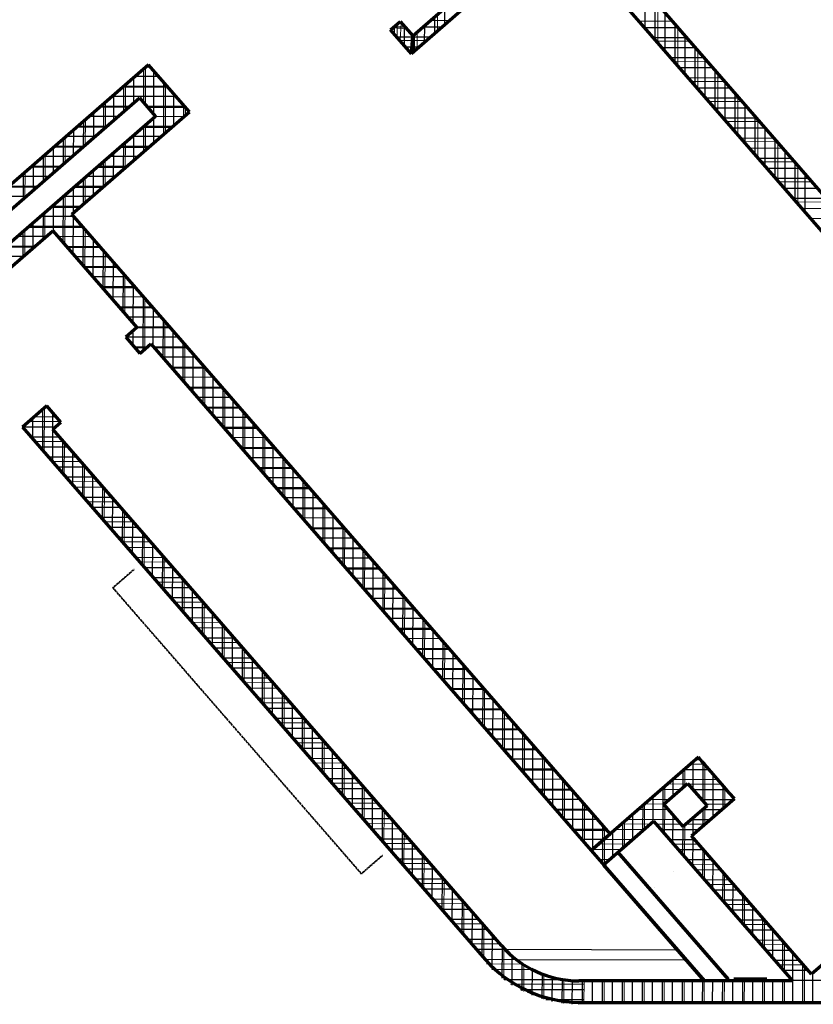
# Model space of a CAD drawing. Header units: millimetres. Extents: x 98667 to 994031, y -2704 to 533009.
# Tile 71 of 256: x 438812 to 445098, y 197066 to 204862. Entities that reach past the tile are written whole.
import ezdxf

# ---------------------------------------------------------------- set-up
doc = ezdxf.new("R2010")
doc.units = ezdxf.units.MM
doc.linetypes.add('HIDDENX2', pattern=[19.05, 12.7, -6.35])
for name, color, linetype, lineweight in [('A-DETL-PATT', 5, 'Continuous', 40), ('A-WALL-FULL', 6, 'Continuous', 70), ('A-WALL-PATT', 5, 'Continuous', 15)]:
    doc.layers.add(name, color=color, linetype=linetype, lineweight=lineweight)
doc.layers.add('A-WALL-PATT-50', color=5, linetype='Continuous')

msp = doc.modelspace()

# ---------------------------------------------------------------- linework, layer by layer
at = {"layer": 'A-DETL-PATT', "color": 251, "linetype": 'HIDDENX2', "ltscale": 0.25}
for p, q in [((439550.2, 200364.2), (439720, 200511.8)), ((439550.2, 200364.2), (441518.4, 198100.1)), ((441518.4, 198100.1), (441688.2, 198247.7))]:
    msp.add_line(p, q, dxfattribs=at)
at = {"layer": 'A-WALL-FULL', "color": 251, "linetype": 'ByBlock'}
for p, q in [((442433.7, 206633.7), (450509.9, 197330.2)), ((441925.1, 204734.2), (443004.3, 205672.4)), ((443070, 205596.9), (441914.5, 204592.5)), ((449237, 198502.6), (443070, 205596.9)), ((441750.5, 204781.1), (441826.7, 204847.4)), ((441826.7, 204847.4), (441925.1, 204734.2)), ((441914.5, 204592.4), (441750.5, 204781.1)), ((441914.5, 204592.5), (441925.1, 204734.2)), ((441925.1, 204734.2), (441914.5, 204592.4)), ((439832.8, 204505.3), (438347.8, 203214.8)), ((439888.3, 204441.4), (439832.8, 204505.3)), ((440101.7, 204195.5), (439888.3, 204441.4)), ((438310.4, 202983.5), (439760.5, 204243.8)), ((439760.5, 204243.8), (439888.3, 204096.7)), ((440157.4, 204131.8), (440101.7, 204195.5)), ((440157.4, 204131.8), (440101.7, 204195.5)), ((439225.1, 203321.7), (440157.4, 204131.8)), ((439225.1, 203321.7), (440157.4, 204131.8)), ((439888.3, 204096.7), (438574, 202954.6)), ((443489.7, 198415.9), (439225.1, 203321.7)), ((443489.7, 198415.9), (439225.1, 203321.7)), ((438672.7, 202841), (439074.4, 203190.3)), ((439074.4, 203190.3), (439740.3, 202424.2)), ((439740.3, 202424.2), (439653.5, 202348.8)), ((439653.5, 202348.8), (439765.1, 202220.5)), ((439653.5, 202348.8), (439765.1, 202220.5)), ((439765.1, 202220.5), (439851.9, 202295.9)), ((439765.1, 202220.5), (439851.9, 202295.9)), ((439851.9, 202295.9), (443338.8, 198284.7)), ((439027.1, 201804.3), (438834.7, 201637)), ((439138.7, 201676), (439027.1, 201804.3)), ((438834.7, 201637), (442500.2, 197420.2)), ((439074.5, 201620.2), (439138.7, 201676)), ((442628.5, 197531.8), (439074.5, 201620.2)), ((444187.9, 199022.7), (443338.8, 198284.7)), ((444218.8, 198987.1), (444187.9, 199022.7)), ((444236.6, 198966.7), (444218.8, 198987.1)), ((444389.1, 198791.8), (444236.6, 198966.7)), ((443913.8, 198652.1), (444102.5, 198816)), ((444102.5, 198816), (444256.5, 198638.9)), ((444432.4, 198741.4), (444389.1, 198791.8)), ((444473, 198694.7), (444432.4, 198741.4)), ((444067.8, 198474.9), (443913.8, 198652.1)), ((444133.4, 198399.5), (444473, 198694.7)), ((444256.5, 198638.9), (444067.8, 198474.9)), ((443437.2, 198171.5), (443833.5, 198515.9)), ((443833.5, 198515.9), (444932.6, 197251.4)), ((443338.8, 198284.7), (443489.7, 198415.9)), ((443576.8, 198292.8), (443725.4, 198422)), ((445084.7, 197305.1), (444133.4, 198399.5)), ((443338.8, 198284.7), (444237, 197251.4)), ((444422.9, 197266.2), (443550.4, 198269.9)), ((444422.7, 197266.4), (443550.4, 198269.9)), ((443550.4, 198269.9), (444422.7, 197266.4)), ((444122.7, 198232.5), (444122.7, 198232.5)), ((444234.7, 197251.4), (443437.2, 198171.5)), ((443990.2, 198117.4), (443990.2, 198117.4)), ((443841.6, 197988.2), (443841.6, 197988.2)), ((443841.6, 197988.2), (443841.6, 197988.2)), ((445424.3, 197600.3), (445084.7, 197305.1)), ((442500.2, 197420.5), (442500.2, 197420.5)), ((442500.2, 197420.2), (442500.2, 197420.4)), ((442500.2, 197420.4), (442500.2, 197420.4)), ((444237, 197251.4), (443241.4, 197251.4)), ((444932.6, 197251.4), (444234.7, 197251.4)), ((444729.9, 197266.4), (444469, 197266.4)), ((443243.6, 197081.4), (445982.3, 197081.4))]:
    msp.add_line(p, q, dxfattribs=at)
for centre, radius, start, end in [((443243.6, 198066.4), 815, 221, 269.84205), ((443243.6, 198066.4), 815, 221, 269.84205), ((443258.1, 198098), 1016.7, 221.79428, 269.18104), ((443258.1, 198098), 1016.7, 221.79428, 269.18104)]:
    msp.add_arc(centre, radius, start, end, dxfattribs=at)
at = {"layer": 'A-WALL-PATT', "color": 251, "linetype": 'Continuous'}
for p, q in [((443866.6, 204680.4), (443867.4, 204982.1)), ((442120.6, 204771.6), (442121, 204904.4)), ((441803, 204720.8), (441803.3, 204827)), ((441824.7, 204695.8), (441834.7, 204838.2)), ((442217.3, 204855.6), (442065.3, 204856)), ((443981.4, 204850.7), (443717.9, 204851.5)), ((444024.9, 204498.4), (444025.7, 204799.8)), ((441770.2, 204798.2), (441875.9, 204790.9)), ((441922.7, 204732.1), (441923.1, 204736.6)), ((441961.5, 204633.3), (441961.8, 204766.1)), ((441821.8, 204699.2), (441880.2, 204695.1)), ((441922.4, 204697.7), (441822.8, 204697.9)), ((442035.2, 204697.4), (441922.4, 204697.7)), ((444119.6, 204691.6), (443856.3, 204692.3)), ((444183.1, 204316.4), (444183.9, 204617.5)), ((444257.7, 204532.5), (443994.6, 204533.2)), ((439808.8, 204188.1), (439809.7, 204485.2)), ((439849.9, 204485.5), (439810.2, 204485.7)), ((444341.4, 204134.3), (444342.2, 204435.2)), ((439650, 204147.7), (439650.5, 204346.9)), ((439967, 203966.4), (439968, 204349.5)), ((444395.8, 204373.3), (444132.9, 204374.1)), ((439988.1, 204326.4), (439628.1, 204327.4)), ((444499.6, 203952.3), (444500.4, 204252.9)), ((439490.9, 204009.4), (439491.4, 204208.6)), ((444534, 204214.2), (444271.3, 204214.9)), ((439674, 204168.5), (439446, 204169.2)), ((440126.4, 204167.3), (439826.2, 204168.1)), ((440126.1, 204104.6), (440126.3, 204167.4)), ((439331.7, 203871.1), (439332.3, 204070.4)), ((439807.9, 203828.1), (439808.4, 204027.3)), ((444672.1, 204055.1), (444409.6, 204055.8)), ((444657.9, 203770.2), (444658.7, 204070.6)), ((439491.9, 204010.3), (439263.9, 204010.9)), ((440015.9, 204008.8), (439787.9, 204009.5)), ((439172.6, 203732.8), (439173.1, 203932.1)), ((439648.7, 203689.8), (439649.3, 203889)), ((444810.3, 203896), (444547.9, 203896.7)), ((444816.1, 203588.2), (444816.9, 203888.3)), ((439013.5, 203594.5), (439014, 203793.8)), ((439309.8, 203852), (439081.8, 203852.7)), ((439833.8, 203850.6), (439605.8, 203851.2)), ((439489.6, 203551.5), (439490.1, 203750.7)), ((444948.4, 203736.8), (444686.3, 203737.5)), ((438854.3, 203456.2), (438854.9, 203655.5)), ((439127.7, 203693.8), (438899.7, 203694.4)), ((439651.6, 203692.3), (439423.7, 203693)), ((444974.4, 203406.1), (444975.2, 203706)), ((439330.5, 203413.3), (439331, 203612.5)), ((445086.5, 203577.7), (444824.6, 203578.4)), ((438945.6, 203535.5), (438717.6, 203536.2)), ((439170.8, 203079.4), (439171.9, 203474.2)), ((439469.5, 203534.1), (439241.5, 203534.7)), ((445224.7, 203418.6), (444962.9, 203419.3)), ((439012.2, 203136.2), (439012.7, 203335.9)), ((439287.4, 203375.8), (439059.4, 203376.5)), ((438853.1, 202997.8), (438853.6, 203197.6)), ((439316.2, 203217), (438877.3, 203218.2)), ((439329, 202897.4), (439329.9, 203201.3)), ((438923.8, 203059.3), (438695.2, 203060)), ((439454.5, 203057.9), (439188.9, 203058.6)), ((439487.3, 202715.3), (439488.1, 203019.2)), ((439592.8, 202898.8), (439327.2, 202899.5)), ((439645.5, 202533.3), (439646.4, 202837.2)), ((439731.2, 202739.6), (439465.5, 202740.4)), ((439803.5, 202253.9), (439804.6, 202655.1)), ((439869.5, 202580.5), (439603.9, 202581.2)), ((439962, 202169.2), (439962.9, 202473.1)), ((440007.8, 202421.4), (439737.9, 202422.1)), ((439814.1, 202263.1), (439727.8, 202263.4)), ((440146.2, 202262.2), (439880.5, 202263)), ((440120.3, 201987.1), (440121.1, 202291)), ((440284.5, 202103.1), (440018.9, 202103.8)), ((440278.5, 201805.1), (440279.4, 202109)), ((440422.8, 201944), (440157.2, 201944.7)), ((440436.8, 201623.1), (440437.6, 201926.9)), ((439007.5, 201438.2), (439008.5, 201788)), ((439007.5, 201438.2), (439008.5, 201788)), ((440561.2, 201784.8), (440295.5, 201785.6)), ((439133.8, 201681.5), (438886.7, 201682.2)), ((439133.8, 201681.5), (438886.7, 201682.2)), ((440595, 201441), (440595.9, 201744.9)), ((438849.2, 201620.2), (438849.3, 201649.7)), ((438849.2, 201620.2), (438849.3, 201649.7)), ((440699.5, 201625.7), (440433.8, 201626.4)), ((440753.3, 201259), (440754.1, 201562.9)), ((439159.2, 201522.7), (438933.4, 201523.3)), ((439159.2, 201522.7), (438933.4, 201523.3)), ((439165.7, 201256.1), (439166.5, 201514.4)), ((439165.7, 201256.1), (439166.5, 201514.4)), ((440837.8, 201466.6), (440572.2, 201467.3)), ((440911.5, 201076.9), (440912.4, 201380.8)), ((439297.6, 201363.6), (439071.8, 201364.2)), ((439297.6, 201363.6), (439071.8, 201364.2)), ((439324, 201074.1), (439324.7, 201332.4)), ((439324, 201074.1), (439324.7, 201332.4)), ((440976.2, 201307.4), (440710.5, 201308.2)), ((439435.9, 201204.5), (439210.1, 201205.1)), ((439435.9, 201204.5), (439210.1, 201205.1)), ((439482.2, 200892), (439483, 201150.3)), ((439482.2, 200892), (439483, 201150.3)), ((441114.5, 201148.3), (440848.8, 201149)), ((441069.8, 200894.9), (441070.6, 201198.8)), ((439574.2, 201045.3), (439348.4, 201045.9)), ((439574.2, 201045.3), (439348.4, 201045.9)), ((441252.8, 200989.2), (440987.2, 200989.9)), ((441228, 200712.8), (441228.9, 201016.7)), ((439640.5, 200710), (439641.2, 200968.3)), ((439640.5, 200710), (439641.2, 200968.3)), ((439712.6, 200886.2), (439486.8, 200886.8)), ((439712.6, 200886.2), (439486.8, 200886.8)), ((441391.1, 200830), (441125.5, 200830.8)), ((441386.3, 200530.8), (441387.1, 200834.7)), ((439798.7, 200527.9), (439799.5, 200786.2)), ((439798.7, 200527.9), (439799.5, 200786.2)), ((439850.9, 200727.1), (439625.1, 200727.7)), ((439850.9, 200727.1), (439625.1, 200727.7)), ((441529.5, 200670.9), (441263.8, 200671.6)), ((439957, 200345.9), (439957.7, 200604.2)), ((439957, 200345.9), (439957.7, 200604.2)), ((441544.5, 200348.7), (441545.4, 200652.6)), ((439989.2, 200567.9), (439763.4, 200568.6)), ((439989.2, 200567.9), (439763.4, 200568.6)), ((441667.8, 200511.8), (441402.2, 200512.5)), ((441702.8, 200166.7), (441703.6, 200470.6)), ((440127.6, 200408.8), (439901.8, 200409.4)), ((440127.6, 200408.8), (439901.8, 200409.4)), ((440115.2, 200163.8), (440115.9, 200422.1)), ((440115.2, 200163.8), (440115.9, 200422.1)), ((441806.1, 200352.6), (441540.5, 200353.4)), ((441861, 199984.7), (441861.9, 200288.5)), ((440265.9, 200249.7), (440040.1, 200250.3)), ((440265.9, 200249.7), (440040.1, 200250.3)), ((440273.5, 199981.8), (440274.2, 200240.1)), ((440273.5, 199981.8), (440274.2, 200240.1)), ((441944.5, 200193.5), (441678.8, 200194.2)), ((440404.2, 200090.5), (440178.4, 200091.2)), ((440404.2, 200090.5), (440178.4, 200091.2)), ((440431.7, 199799.8), (440432.4, 200058.1)), ((440431.7, 199799.8), (440432.4, 200058.1)), ((442019.3, 199802.6), (442020.1, 200106.5)), ((442082.8, 200034.4), (441817.2, 200035.1)), ((440542.5, 199931.4), (440316.8, 199932)), ((440542.5, 199931.4), (440316.8, 199932)), ((442177.5, 199620.6), (442178.4, 199924.5)), ((440590, 199617.7), (440590.7, 199876)), ((440590, 199617.7), (440590.7, 199876)), ((442221.1, 199875.2), (441955.5, 199876)), ((440680.9, 199772.3), (440455.1, 199772.9)), ((440680.9, 199772.3), (440455.1, 199772.9)), ((442335.8, 199438.5), (442336.6, 199742.4)), ((440748.2, 199435.7), (440748.9, 199694)), ((440748.2, 199435.7), (440748.9, 199694)), ((442359.5, 199716.1), (442093.8, 199716.8)), ((440819.2, 199613.1), (440593.4, 199613.8)), ((440819.2, 199613.1), (440593.4, 199613.8)), ((440906.5, 199253.6), (440907.2, 199511.9)), ((440906.5, 199253.6), (440907.2, 199511.9)), ((442497.8, 199557), (442232.2, 199557.7)), ((442494, 199256.5), (442494.8, 199560.4)), ((440957.5, 199454), (440731.7, 199454.6)), ((440957.5, 199454), (440731.7, 199454.6)), ((442636.1, 199397.8), (442370.5, 199398.6)), ((442652.3, 199074.4), (442653.1, 199378.3)), ((441095.9, 199294.9), (440870.1, 199295.5)), ((441095.9, 199294.9), (440870.1, 199295.5)), ((441064.7, 199071.6), (441065.4, 199329.9)), ((441064.7, 199071.6), (441065.4, 199329.9)), ((442774.5, 199238.7), (442508.8, 199239.5)), ((442810.5, 198892.4), (442811.3, 199196.3)), ((441234.2, 199135.7), (441008.4, 199136.4)), ((441234.2, 199135.7), (441008.4, 199136.4)), ((441223, 198889.5), (441223.7, 199147.8)), ((441223, 198889.5), (441223.7, 199147.8)), ((442912.8, 199079.6), (442647.1, 199080.3)), ((441372.5, 198976.6), (441146.7, 198977.2)), ((441372.5, 198976.6), (441146.7, 198977.2)), ((441381.2, 198707.5), (441381.9, 198965.8)), ((441381.2, 198707.5), (441381.9, 198965.8)), ((442968.8, 198710.3), (442969.6, 199014.2)), ((444234.8, 198968.7), (444126.1, 198969)), ((444238.6, 198659.5), (444239.4, 198963.4)), ((443051.1, 198920.5), (442785.5, 198921.2)), ((444080.2, 198796.7), (444080.6, 198929.5)), ((441510.9, 198817.5), (441285.1, 198818.1)), ((441510.9, 198817.5), (441285.1, 198818.1)), ((443127, 198528.3), (443127.8, 198832.2)), ((444096, 198810.4), (443944, 198810.8)), ((444373.6, 198809.6), (444107.5, 198810.3)), ((441539.5, 198525.4), (441540.2, 198783.7)), ((441539.5, 198525.4), (441540.2, 198783.7)), ((443189.4, 198761.3), (442923.8, 198762.1)), ((443921.1, 198658.4), (443921.5, 198791.2)), ((444397.3, 198628.8), (444397.7, 198781.8)), ((441649.2, 198658.3), (441423.4, 198659)), ((441649.2, 198658.3), (441423.4, 198659)), ((443285.3, 198346.3), (443286.1, 198650.1)), ((443761.8, 198453.6), (443762.3, 198652.8)), ((443913.8, 198652.1), (443762, 198652.5)), ((443920.4, 198415.8), (443921.1, 198643.8)), ((444422.5, 198650.7), (444245.8, 198651.2)), ((441697.7, 198343.4), (441698.4, 198601.7)), ((441697.7, 198343.4), (441698.4, 198601.7)), ((443327.8, 198602.2), (443062.1, 198602.9)), ((444238.1, 198490.5), (444238.5, 198623.3)), ((441787.5, 198499.2), (441561.7, 198499.8)), ((441787.5, 198499.2), (441561.7, 198499.8)), ((443807.9, 198493.6), (443579.9, 198494.3)), ((443602.7, 198315.3), (443603.2, 198514.5)), ((444052.1, 198493), (443852.9, 198493.5)), ((444078.7, 198233.8), (444079.4, 198485)), ((444240.4, 198492.5), (444088.5, 198492.9)), ((441856, 198161.4), (441856.7, 198419.7)), ((441856, 198161.4), (441856.7, 198419.7)), ((443466.1, 198443.1), (443200.5, 198443.8)), ((443444.1, 198376.2), (443444.3, 198468.1)), ((441925.9, 198340.1), (441700.1, 198340.7)), ((441925.9, 198340.1), (441700.1, 198340.7)), ((443625.8, 198335.4), (443397.9, 198336)), ((443443.5, 198176.9), (443444.1, 198376.2)), ((444190.5, 198333.8), (443991.2, 198334.4)), ((444236.9, 198051.8), (444237.6, 198279.7)), ((442064.2, 198181), (441838.4, 198181.6)), ((442064.2, 198181), (441838.4, 198181.6)), ((442014.2, 197979.3), (442014.9, 198237.6)), ((442014.2, 197979.3), (442014.9, 198237.6)), ((443443.8, 198177.1), (443432.2, 198177.2)), ((444328.8, 198174.7), (444129.6, 198175.3)), ((443443.5, 198164.2), (443443.5, 198164.2)), ((444395.2, 197869.7), (444395.8, 198097.7)), ((442202.5, 198021.8), (441976.7, 198022.4)), ((442202.5, 198021.8), (441976.7, 198022.4)), ((442172.5, 197797.3), (442173.2, 198055.6)), ((442172.5, 197797.3), (442173.2, 198055.6)), ((443570.6, 198018), (443570.2, 198018.1)), ((444467.2, 198015.6), (444267.9, 198016.1)), ((443601.7, 197981.7), (443601.7, 197982.2)), ((442340.9, 197862.7), (442115.1, 197863.3)), ((442340.9, 197862.7), (442115.1, 197863.3)), ((442330.7, 197615.2), (442331.4, 197873.5)), ((442330.7, 197615.2), (442331.4, 197873.5)), ((444553.4, 197687.7), (444554.1, 197915.6)), ((443708.9, 197858.9), (443708.1, 197858.9)), ((443760, 197799.1), (443760, 197800.1)), ((444605.5, 197856.4), (444406.2, 197857)), ((444711.7, 197505.6), (444712.3, 197733.6)), ((442479.2, 197703.6), (442253.4, 197704.2)), ((442479.2, 197703.6), (442253.4, 197704.2)), ((442489, 197433.2), (442489.7, 197691.5)), ((442489, 197433.2), (442489.7, 197691.5)), ((443847.2, 197699.8), (443846.1, 197699.8)), ((444743.8, 197697.3), (444544.6, 197697.9)), ((443918.2, 197616.6), (443918.2, 197618.1)), ((444869.9, 197323.6), (444870.6, 197551.5)), ((442617.5, 197544.4), (442391.7, 197545)), ((442617.5, 197544.4), (442391.7, 197545)), ((442647.3, 197263.7), (442647.9, 197510.3)), ((443985.6, 197540.7), (443984, 197540.7)), ((444882.1, 197538.2), (444682.9, 197538.7)), ((444076.5, 197434), (444076.5, 197436.1)), ((442796.4, 197385.2), (442510.8, 197386)), ((442805.7, 197167.4), (442806.3, 197378.8)), ((444123.9, 197381.5), (444122, 197381.5)), ((445020.5, 197379), (444821.2, 197379.6)), ((445028, 197081.4), (445028.8, 197369.5)), ((442964.3, 197106.2), (442964.9, 197300.5)), ((443123, 197073.7), (443123.5, 197260)), ((443281.8, 197081.4), (443282.2, 197251.4)), ((443440.5, 197081.4), (443441, 197251.4)), ((443599.3, 197081.4), (443599.7, 197251.4)), ((443758, 197081.4), (443758.5, 197251.4)), ((443916.8, 197081.4), (443917.2, 197251.4)), ((444075.5, 197081.4), (444076, 197251.4)), ((444234.3, 197081.4), (444234.7, 197251.4)), ((444234.7, 197251.4), (444234.7, 197254)), ((444393, 197081.4), (444393.5, 197251.4)), ((444551.8, 197081.4), (444552.2, 197251.4)), ((444710.5, 197081.4), (444711, 197251.4)), ((444869.3, 197081.4), (444869.7, 197251.4)), ((443280.1, 197225.1), (442700.6, 197226.7)), ((443242.3, 197066.5), (443238.1, 197066.5))]:
    msp.add_line(p, q, dxfattribs=at)
at = {"layer": 'A-WALL-PATT-50', "color": 251, "linetype": 'Continuous'}
for p, q in [((443766.5, 204795.6), (443767.3, 205097.4)), ((442179, 204822.4), (442179.4, 204955.2)), ((443845.6, 204704.6), (443846.4, 205006.3)), ((442099.5, 204753.2), (442099.8, 204886.1)), ((443924.7, 204613.6), (443925.6, 204915.1)), ((441864.4, 204804.1), (441777.2, 204804.3)), ((441782, 204745), (441782.1, 204808.6)), ((441861.1, 204653.9), (441861.5, 204807.4)), ((442157.1, 204803.3), (442005.1, 204803.7)), ((442019.9, 204684.1), (442020.3, 204816.9)), ((444027.1, 204798.1), (443763.7, 204798.9)), ((444003.8, 204522.6), (444004.7, 204824)), ((441924.4, 204724.6), (441799.4, 204724.9)), ((442066.1, 204724.2), (441924.4, 204724.6)), ((441940.3, 204614.9), (441940.7, 204747.7)), ((444083, 204431.5), (444083.8, 204732.8)), ((441918.5, 204645.2), (441868.6, 204645.3)), ((441975, 204645), (441918.5, 204645.2)), ((444096.2, 204718.6), (443832.8, 204719.3)), ((444165.2, 204639), (443902, 204639.7)), ((444162.1, 204340.5), (444162.9, 204641.7)), ((439844.2, 204492.2), (439817.7, 204492.2)), ((444234.3, 204559.4), (443971.2, 204560.2)), ((444241.2, 204249.5), (444242.1, 204550.5)), ((439913.3, 204412.6), (439726.7, 204413.1)), ((439796.1, 204202.8), (439796.8, 204474.1)), ((439875.2, 204111.8), (439876.1, 204455.4)), ((444303.4, 204479.9), (444040.3, 204480.6)), ((444320.3, 204158.5), (444321.2, 204459.4)), ((439982.3, 204333), (439635.6, 204334)), ((439637.1, 204136.5), (439637.7, 204335.8)), ((439716.7, 204205.7), (439717.3, 204404.9)), ((439954.1, 203955.2), (439955.3, 204364.2)), ((444372.4, 204400.3), (444109.5, 204401)), ((444399.5, 204067.5), (444400.3, 204368.2)), ((440051.4, 204253.5), (439544.6, 204254.9)), ((439557.6, 204067.4), (439558.1, 204266.6)), ((440033.7, 204024.3), (440034.4, 204273.1)), ((444441.5, 204320.7), (444178.7, 204321.5)), ((444478.6, 203976.4), (444479.4, 204277.1)), ((439681.5, 204175.1), (439453.5, 204175.7)), ((439478, 203998.2), (439478.6, 204197.5)), ((440113.3, 204093.5), (440113.5, 204182)), ((444510.6, 204241.2), (444247.8, 204241.9)), ((444557.7, 203885.4), (444558.5, 204185.9)), ((439398.4, 203929.1), (439399, 204128.3)), ((440120.6, 204173.9), (439820.5, 204174.7)), ((444579.7, 204161.6), (444317, 204162.3)), ((439318.9, 203860), (439319.4, 204059.2)), ((439590.5, 204096), (439362.5, 204096.6)), ((439874.6, 203886.1), (439875.1, 204085.3)), ((440114.5, 204094.5), (439886.5, 204095.2)), ((444648.7, 204082), (444386.2, 204082.8)), ((444636.8, 203794.4), (444637.7, 204094.8)), ((439239.3, 203790.8), (439239.9, 203990)), ((439499.4, 204016.9), (439271.4, 204017.5)), ((439715.4, 203747.8), (439716, 203947)), ((439795, 203816.9), (439795.6, 204016.1)), ((440023.4, 204015.4), (439795.5, 204016.1)), ((444717.8, 204002.5), (444455.3, 204003.2)), ((444716, 203703.4), (444716.8, 204003.6)), ((439159.7, 203721.7), (439160.3, 203920.9)), ((439408.4, 203937.7), (439180.4, 203938.4)), ((439635.9, 203678.7), (439636.4, 203877.9)), ((439932.4, 203936.3), (439704.4, 203936.9)), ((444786.9, 203922.9), (444524.5, 203923.6)), ((444795.1, 203612.3), (444795.9, 203912.5)), ((439080.2, 203652.5), (439080.7, 203851.8)), ((439317.3, 203858.6), (439089.4, 203859.2)), ((439556.3, 203609.5), (439556.9, 203808.7)), ((439841.3, 203857.2), (439613.4, 203857.8)), ((444855.9, 203843.4), (444593.6, 203844.1)), ((444874.2, 203521.3), (444875, 203821.3)), ((438921.1, 203514.2), (438921.6, 203713.5)), ((439226.3, 203779.5), (438998.3, 203780.1)), ((439000.6, 203583.4), (439001.2, 203782.6)), ((439476.7, 203540.4), (439477.3, 203739.6)), ((439750.3, 203778.1), (439522.3, 203778.7)), ((444925, 203763.8), (444662.8, 203764.5)), ((444953.3, 203430.3), (444954.2, 203730.2)), ((438841.5, 203445.1), (438842, 203644.3)), ((439135.2, 203700.4), (438907.3, 203701)), ((439397.2, 203471.2), (439397.7, 203670.4)), ((439659.2, 203698.9), (439431.2, 203699.6)), ((444994.1, 203684.2), (444732, 203684.9)), ((445032.5, 203339.3), (445033.3, 203639)), ((439044.2, 203621.2), (438816.2, 203621.9)), ((439317.6, 203402.1), (439318.2, 203601.3)), ((439568.2, 203619.8), (439340.2, 203620.4)), ((445063.1, 203604.7), (444801.1, 203605.4)), ((438953.2, 203542.1), (438725.2, 203542.8)), ((439238.1, 203333), (439238.6, 203532.2)), ((439477.1, 203540.7), (439249.1, 203541.3)), ((445132.2, 203525.1), (444870.3, 203525.8)), ((438862.1, 203463), (438634.1, 203463.6)), ((439158, 203094.1), (439159, 203463)), ((439386, 203461.6), (439158.1, 203462.2)), ((445201.3, 203445.5), (444939.5, 203446.2)), ((438999.4, 203125), (438999.9, 203324.8)), ((439295, 203382.4), (439067, 203383.1)), ((439078.9, 203185.1), (439079.5, 203393.9)), ((445270.3, 203366), (445008.6, 203366.7)), ((438919.8, 203055.8), (438920.3, 203255.6)), ((439241.3, 203303.2), (438975.9, 203303.9)), ((439237.1, 203003.1), (439238, 203307)), ((445339.4, 203286.4), (445077.8, 203287.1)), ((438840.2, 202986.7), (438840.8, 203186.5)), ((439310.4, 203223.6), (438884.9, 203224.8)), ((439316.3, 202912.1), (439317.1, 203216)), ((439022.4, 203145.1), (438793.8, 203145.7)), ((439379.6, 203144.1), (439113.9, 203144.8)), ((439395.4, 202821), (439396.2, 203124.9)), ((438931.4, 203065.9), (438702.8, 203066.6)), ((439448.8, 203064.5), (439183.1, 203065.2)), ((439474.5, 202730), (439475.4, 203033.9)), ((438840.4, 202986.8), (438611.7, 202987.4)), ((439517.9, 202984.9), (439252.3, 202985.7)), ((439553.6, 202639), (439554.5, 202942.9)), ((439587.1, 202905.4), (439321.4, 202906.1)), ((439632.8, 202548), (439633.6, 202851.9)), ((439656.3, 202825.8), (439390.6, 202826.5)), ((439725.4, 202746.2), (439459.8, 202747)), ((439711.9, 202456.9), (439712.7, 202760.8)), ((439794.6, 202666.7), (439528.9, 202667.4)), ((439790.7, 202242.7), (439791.9, 202669.8)), ((439863.7, 202587.1), (439598.1, 202587.8)), ((439870.1, 202274.9), (439871, 202578.8)), ((439932.9, 202507.5), (439667.3, 202508.3)), ((439949.3, 202183.9), (439950.1, 202487.8)), ((439711.4, 202282.2), (439711.7, 202399.4)), ((440002.1, 202428), (439736.4, 202428.7)), ((440028.4, 202092.9), (440029.2, 202396.8)), ((440071.2, 202348.4), (439654.4, 202349.6)), ((440107.5, 202001.8), (440108.3, 202305.7)), ((439821.7, 202269.7), (439722, 202270)), ((440140.4, 202268.8), (439874.8, 202269.6)), ((440209.6, 202189.3), (439943.9, 202190)), ((440186.6, 201910.8), (440187.5, 202214.7)), ((440278.7, 202109.7), (440013.1, 202110.4)), ((440265.8, 201819.8), (440266.6, 202123.7)), ((440347.9, 202030.1), (440082.3, 202030.9)), ((440344.9, 201728.8), (440345.7, 202032.7)), ((440417.1, 201950.6), (440151.4, 201951.3)), ((440424, 201637.7), (440424.8, 201941.6)), ((440486.2, 201871), (440220.6, 201871.7)), ((440503.1, 201546.7), (440504, 201850.6)), ((438994.7, 201452.8), (438995.6, 201776.9)), ((438994.7, 201452.8), (438995.6, 201776.9)), ((439034.6, 201795.6), (439017.3, 201795.7)), ((439034.6, 201795.6), (439017.3, 201795.7)), ((440555.4, 201791.4), (440289.8, 201792.2)), ((440582.3, 201455.7), (440583.1, 201759.6)), ((438915.6, 201543.8), (438916.1, 201707.7)), ((438915.6, 201543.8), (438916.1, 201707.7)), ((439103.8, 201716.1), (438926.2, 201716.6)), ((439103.8, 201716.1), (438926.2, 201716.6)), ((439074.6, 201620.3), (439074.9, 201749.3)), ((439074.6, 201620.3), (439074.9, 201749.3)), ((440624.6, 201711.9), (440358.9, 201712.6)), ((439093.5, 201636.7), (438835.2, 201637.4)), ((439093.5, 201636.7), (438835.2, 201637.4)), ((438836.5, 201634.9), (438836.5, 201638.6)), ((438836.5, 201634.9), (438836.5, 201638.6)), ((439073.9, 201361.8), (439074.6, 201620.1)), ((439073.9, 201361.8), (439074.6, 201620.1)), ((440693.7, 201632.3), (440428.1, 201633)), ((440661.4, 201364.7), (440662.2, 201668.6)), ((439129.2, 201557.3), (438903.4, 201557.9)), ((439129.2, 201557.3), (438903.4, 201557.9)), ((439153, 201270.8), (439153.7, 201529.1)), ((439153, 201270.8), (439153.7, 201529.1)), ((440762.9, 201552.8), (440497.3, 201553.5)), ((440740.5, 201273.7), (440741.3, 201577.5)), ((439198.4, 201477.7), (438972.6, 201478.3)), ((439198.4, 201477.7), (438972.6, 201478.3)), ((440832.1, 201473.2), (440566.4, 201473.9)), ((440819.6, 201182.6), (440820.5, 201486.5)), ((439267.5, 201398.1), (439041.8, 201398.7)), ((439267.5, 201398.1), (439041.8, 201398.7)), ((439232.1, 201179.8), (439232.8, 201438.1)), ((439232.1, 201179.8), (439232.8, 201438.1)), ((440901.2, 201393.6), (440635.6, 201394.4)), ((440898.8, 201091.6), (440899.6, 201395.5)), ((439336.7, 201318.6), (439110.9, 201319.2)), ((439336.7, 201318.6), (439110.9, 201319.2)), ((439311.2, 201088.7), (439312, 201347)), ((439311.2, 201088.7), (439312, 201347)), ((440970.4, 201314.1), (440704.8, 201314.8)), ((440977.9, 201000.6), (440978.7, 201304.5)), ((439405.9, 201239), (439180.1, 201239.6)), ((439405.9, 201239), (439180.1, 201239.6)), ((439390.4, 200997.7), (439391.1, 201256)), ((439390.4, 200997.7), (439391.1, 201256)), ((441039.6, 201234.5), (440773.9, 201235.2)), ((441057, 200909.6), (441057.8, 201213.5)), ((439475, 201159.4), (439249.3, 201160)), ((439475, 201159.4), (439249.3, 201160)), ((439469.5, 200906.7), (439470.2, 201165)), ((439469.5, 200906.7), (439470.2, 201165)), ((441108.7, 201154.9), (440843.1, 201155.7)), ((439544.2, 201079.9), (439318.4, 201080.5)), ((439544.2, 201079.9), (439318.4, 201080.5)), ((439548.6, 200815.7), (439549.3, 201074)), ((439548.6, 200815.7), (439549.3, 201074)), ((441177.9, 201075.4), (440912.3, 201076.1)), ((441136.1, 200818.5), (441137, 201122.4)), ((439613.4, 201000.3), (439387.6, 201000.9)), ((439613.4, 201000.3), (439387.6, 201000.9)), ((439627.7, 200724.6), (439628.5, 200983)), ((439627.7, 200724.6), (439628.5, 200983)), ((441247.1, 200995.8), (440981.4, 200996.5)), ((441215.3, 200727.5), (441216.1, 201031.4)), ((439682.5, 200920.7), (439456.7, 200921.3)), ((439682.5, 200920.7), (439456.7, 200921.3)), ((441316.2, 200916.2), (441050.6, 200917)), ((441294.4, 200636.5), (441295.2, 200940.4)), ((439751.7, 200841.2), (439525.9, 200841.8)), ((439751.7, 200841.2), (439525.9, 200841.8)), ((439706.9, 200633.6), (439707.6, 200891.9)), ((439706.9, 200633.6), (439707.6, 200891.9)), ((441385.4, 200836.7), (441119.7, 200837.4)), ((441373.5, 200545.5), (441374.3, 200849.4)), ((439820.9, 200761.6), (439595.1, 200762.2)), ((439820.9, 200761.6), (439595.1, 200762.2)), ((439786, 200542.6), (439786.7, 200800.9)), ((439786, 200542.6), (439786.7, 200800.9)), ((441454.6, 200757.1), (441188.9, 200757.8)), ((441452.6, 200454.5), (441453.5, 200758.3)), ((439890, 200682), (439664.2, 200682.7)), ((439890, 200682), (439664.2, 200682.7)), ((439865.1, 200451.6), (439865.8, 200709.9)), ((439865.1, 200451.6), (439865.8, 200709.9)), ((441523.7, 200677.5), (441258.1, 200678.3)), ((441531.7, 200363.4), (441532.6, 200667.3)), ((439959.2, 200602.5), (439733.4, 200603.1)), ((439959.2, 200602.5), (439733.4, 200603.1)), ((439944.2, 200360.6), (439944.9, 200618.9)), ((439944.2, 200360.6), (439944.9, 200618.9)), ((441592.9, 200598), (441327.2, 200598.7)), ((440028.4, 200522.9), (439802.6, 200523.5)), ((440028.4, 200522.9), (439802.6, 200523.5)), ((440023.4, 200269.5), (440024.1, 200527.8)), ((440023.4, 200269.5), (440024.1, 200527.8)), ((441662.1, 200518.4), (441396.4, 200519.1)), ((441610.9, 200272.4), (441611.7, 200576.3)), ((440097.5, 200443.3), (439871.7, 200444)), ((440097.5, 200443.3), (439871.7, 200444)), ((440102.5, 200178.5), (440103.2, 200436.8)), ((440102.5, 200178.5), (440103.2, 200436.8)), ((441731.2, 200438.8), (441465.6, 200439.6)), ((441690, 200181.4), (441690.8, 200485.3)), ((440166.7, 200363.8), (439940.9, 200364.4)), ((440166.7, 200363.8), (439940.9, 200364.4)), ((441800.4, 200359.3), (441534.7, 200360)), ((441769.1, 200090.4), (441770, 200394.3)), ((440235.9, 200284.2), (440010.1, 200284.8)), ((440235.9, 200284.2), (440010.1, 200284.8)), ((440181.6, 200087.5), (440182.3, 200345.8)), ((440181.6, 200087.5), (440182.3, 200345.8)), ((441869.5, 200279.7), (441603.9, 200280.4)), ((441848.2, 199999.3), (441849.1, 200303.2)), ((440305, 200204.6), (440079.2, 200205.3)), ((440305, 200204.6), (440079.2, 200205.3)), ((440260.7, 199996.5), (440261.4, 200254.8)), ((440260.7, 199996.5), (440261.4, 200254.8)), ((441938.7, 200200.1), (441673.1, 200200.9)), ((441927.4, 199908.3), (441928.2, 200212.2)), ((440374.2, 200125.1), (440148.4, 200125.7)), ((440374.2, 200125.1), (440148.4, 200125.7)), ((440339.9, 199905.4), (440340.6, 200163.8)), ((440339.9, 199905.4), (440340.6, 200163.8)), ((442007.9, 200120.6), (441742.2, 200121.3)), ((442006.5, 199817.3), (442007.3, 200121.2)), ((440443.4, 200045.5), (440217.6, 200046.1)), ((440443.4, 200045.5), (440217.6, 200046.1)), ((440419, 199814.4), (440419.7, 200072.7)), ((440419, 199814.4), (440419.7, 200072.7)), ((440512.5, 199965.9), (440286.7, 199966.6)), ((440512.5, 199965.9), (440286.7, 199966.6)), ((440498.1, 199723.4), (440498.8, 199981.7)), ((440498.1, 199723.4), (440498.8, 199981.7)), ((442077, 200041), (441811.4, 200041.7)), ((442085.6, 199726.3), (442086.5, 200030.2)), ((440577.2, 199632.4), (440577.9, 199890.7)), ((440577.2, 199632.4), (440577.9, 199890.7)), ((442146.2, 199961.4), (441880.6, 199962.2)), ((442164.7, 199635.3), (442165.6, 199939.1)), ((440581.7, 199886.4), (440355.9, 199887)), ((440581.7, 199886.4), (440355.9, 199887)), ((442215.4, 199881.9), (441949.7, 199882.6)), ((442243.9, 199544.2), (442244.7, 199848.1)), ((440650.9, 199806.8), (440425.1, 199807.4)), ((440650.9, 199806.8), (440425.1, 199807.4)), ((440656.4, 199541.4), (440657.1, 199799.7)), ((440656.4, 199541.4), (440657.1, 199799.7)), ((442284.5, 199802.3), (442018.9, 199803)), ((442323, 199453.2), (442323.8, 199757.1)), ((440720, 199727.2), (440494.2, 199727.9)), ((440720, 199727.2), (440494.2, 199727.9)), ((440735.5, 199450.3), (440736.2, 199708.6)), ((440735.5, 199450.3), (440736.2, 199708.6)), ((442353.7, 199722.7), (442088.1, 199723.5)), ((442402.1, 199362.2), (442403, 199666.1)), ((440789.2, 199647.7), (440563.4, 199648.3)), ((440789.2, 199647.7), (440563.4, 199648.3)), ((440814.6, 199359.3), (440815.3, 199617.6)), ((440814.6, 199359.3), (440815.3, 199617.6)), ((442422.9, 199643.2), (442157.2, 199643.9)), ((440858.4, 199568.1), (440632.6, 199568.7)), ((440858.4, 199568.1), (440632.6, 199568.7)), ((440893.7, 199268.3), (440894.4, 199526.6)), ((440893.7, 199268.3), (440894.4, 199526.6)), ((442492, 199563.6), (442226.4, 199564.3)), ((442481.2, 199271.2), (442482.1, 199575.1)), ((440927.5, 199488.5), (440701.7, 199489.2)), ((440927.5, 199488.5), (440701.7, 199489.2)), ((440972.9, 199177.3), (440973.6, 199435.6)), ((440972.9, 199177.3), (440973.6, 199435.6)), ((442561.2, 199484), (442295.6, 199484.8)), ((442560.4, 199180.1), (442561.2, 199484)), ((440996.7, 199409), (440770.9, 199409.6)), ((440996.7, 199409), (440770.9, 199409.6)), ((441052, 199086.2), (441052.7, 199344.6)), ((441052, 199086.2), (441052.7, 199344.6)), ((442630.4, 199404.5), (442364.7, 199405.2)), ((442639.5, 199089.1), (442640.3, 199393)), ((441065.9, 199329.4), (440840.1, 199330)), ((441065.9, 199329.4), (440840.1, 199330)), ((442699.5, 199324.9), (442433.9, 199325.6)), ((442718.6, 198998.1), (442719.5, 199302)), ((441135, 199249.8), (440909.2, 199250.5)), ((441135, 199249.8), (440909.2, 199250.5)), ((441131.1, 198995.2), (441131.8, 199253.5)), ((441131.1, 198995.2), (441131.8, 199253.5)), ((442768.7, 199245.3), (442503.1, 199246.1)), ((442797.7, 198907.1), (442798.6, 199211)), ((441204.2, 199170.3), (440978.4, 199170.9)), ((441204.2, 199170.3), (440978.4, 199170.9)), ((441210.2, 198904.2), (441210.9, 199162.5)), ((441210.2, 198904.2), (441210.9, 199162.5)), ((442837.9, 199165.8), (442572.2, 199166.5)), ((442876.9, 198816.1), (442877.7, 199119.9)), ((441273.4, 199090.7), (441047.6, 199091.3)), ((441273.4, 199090.7), (441047.6, 199091.3)), ((441289.3, 198813.2), (441290.1, 199071.5)), ((441289.3, 198813.2), (441290.1, 199071.5)), ((442907, 199086.2), (442641.4, 199086.9)), ((441342.5, 199011.1), (441116.7, 199011.8)), ((441342.5, 199011.1), (441116.7, 199011.8)), ((441368.5, 198722.2), (441369.2, 198980.5)), ((441368.5, 198722.2), (441369.2, 198980.5)), ((442976.2, 199006.6), (442710.6, 199007.4)), ((442956, 198725), (442956.8, 199028.9)), ((444146.7, 198765.2), (444147.3, 198987.5)), ((444204.8, 199003.3), (444165.6, 199003.4)), ((444225.9, 198674.2), (444226.7, 198978)), ((441411.7, 198931.6), (441185.9, 198932.2)), ((441411.7, 198931.6), (441185.9, 198932.2)), ((441447.6, 198631.1), (441448.3, 198889.4)), ((441447.6, 198631.1), (441448.3, 198889.4)), ((443045.4, 198927.1), (442779.7, 198927.8)), ((443035.1, 198634), (443036, 198937.9)), ((444067.4, 198785.5), (444067.8, 198918.3)), ((444274.1, 198923.7), (444074.6, 198924.2)), ((444304.9, 198548.5), (444305.8, 198887.3)), ((441480.8, 198852), (441255.1, 198852.6)), ((441480.8, 198852), (441255.1, 198852.6)), ((441526.7, 198540.1), (441527.4, 198798.4)), ((441526.7, 198540.1), (441527.4, 198798.4)), ((443114.5, 198847.5), (442848.9, 198848.2)), ((443114.2, 198543), (443115.1, 198846.9)), ((444343.5, 198844.1), (443983.5, 198845.1)), ((443987.8, 198716.4), (443988.2, 198849.2)), ((444384.4, 198617.6), (444384.9, 198796.5)), ((441550, 198772.4), (441324.2, 198773.1)), ((441550, 198772.4), (441324.2, 198773.1)), ((443183.7, 198767.9), (442918.1, 198768.7)), ((443193.4, 198452), (443194.2, 198755.9)), ((444044.4, 198765.6), (443892.5, 198766)), ((443907.7, 198430.5), (443908.6, 198780)), ((444412.5, 198764.6), (444146.6, 198765.3)), ((441619.2, 198692.9), (441393.4, 198693.5)), ((441619.2, 198692.9), (441393.4, 198693.5)), ((441605.8, 198449.1), (441606.6, 198707.4)), ((441605.8, 198449.1), (441606.6, 198707.4)), ((443252.9, 198688.4), (442987.2, 198689.1)), ((443272.5, 198360.9), (443273.3, 198664.8)), ((443749, 198442.5), (443749.5, 198641.7)), ((443953.3, 198686.4), (443801.5, 198686.9)), ((443828.5, 198511.6), (443829.1, 198710.8)), ((444462, 198685), (444215.8, 198685.7)), ((444464, 198686.8), (444464.1, 198705)), ((441688.3, 198613.3), (441462.6, 198613.9)), ((441688.3, 198613.3), (441462.6, 198613.9)), ((441685, 198358.1), (441685.7, 198616.4)), ((441685, 198358.1), (441685.7, 198616.4)), ((443322, 198608.8), (443056.4, 198609.5)), ((443351.7, 198295.9), (443352.4, 198573.8)), ((443669.4, 198373.3), (443669.9, 198572.5)), ((443953, 198607.1), (443710.5, 198607.7)), ((443986.8, 198339.5), (443987.4, 198567.4)), ((444371, 198605.9), (444219, 198606.3)), ((444225.3, 198479.3), (444225.7, 198612.1)), ((441757.5, 198533.7), (441531.7, 198534.4)), ((441757.5, 198533.7), (441531.7, 198534.4)), ((441764.1, 198267), (441764.8, 198525.4)), ((441764.1, 198267), (441764.8, 198525.4)), ((443391.2, 198529.2), (443125.6, 198530)), ((443589.8, 198304.1), (443590.4, 198503.3)), ((444022.1, 198527.5), (443619.4, 198528.6)), ((444279.9, 198526.8), (444128, 198527.2)), ((444145.7, 198410.2), (444146.1, 198543)), ((441826.7, 198454.2), (441600.9, 198454.8)), ((441826.7, 198454.2), (441600.9, 198454.8)), ((441843.2, 198176), (441843.9, 198434.3)), ((441843.2, 198176), (441843.9, 198434.3)), ((443460.4, 198449.7), (443194.7, 198450.4)), ((443431.2, 198365), (443431.6, 198482.8)), ((443510.3, 198235), (443510.8, 198434.2)), ((443756.3, 198448.9), (443528.4, 198449.5)), ((444188.9, 198447.7), (443892.1, 198448.5)), ((444065.9, 198248.5), (444066.6, 198476.4)), ((441895.8, 198374.6), (441670, 198375.2)), ((441895.8, 198374.6), (441670, 198375.2)), ((441922.3, 198085), (441923.1, 198343.3)), ((441922.3, 198085), (441923.1, 198343.3)), ((443437.4, 198370.4), (443263.9, 198370.8)), ((443430.7, 198178.9), (443431.2, 198365)), ((443665.3, 198369.7), (443437.4, 198370.4)), ((444160.5, 198368.4), (443961.2, 198368.9)), ((444145.1, 198157.4), (444145.7, 198385.4)), ((441965, 198295), (441739.2, 198295.7)), ((441965, 198295), (441739.2, 198295.7)), ((442001.5, 197994), (442002.2, 198252.3)), ((442001.5, 197994), (442002.2, 198252.3)), ((443346.4, 198291.2), (443333, 198291.3)), ((443574.3, 198290.6), (443346.4, 198291.2)), ((443351.6, 198269.9), (443351.7, 198295.9)), ((444229.6, 198288.8), (444030.4, 198289.4)), ((444224.2, 198066.4), (444224.8, 198294.4)), ((442034.2, 198215.5), (441808.4, 198216.1)), ((442034.2, 198215.5), (441808.4, 198216.1)), ((443483.3, 198211.5), (443402.2, 198211.7)), ((444298.8, 198209.2), (444099.6, 198209.8)), ((444303.3, 197975.4), (444303.9, 198203.3)), ((442103.3, 198135.9), (441877.5, 198136.5)), ((442103.3, 198135.9), (441877.5, 198136.5)), ((442080.6, 197903), (442081.3, 198161.3)), ((442080.6, 197903), (442081.3, 198161.3)), ((443471.4, 198132.1), (443471.3, 198132.1)), ((444368, 198129.7), (444168.7, 198130.2)), ((444382.4, 197884.4), (444383.1, 198112.3)), ((442172.5, 198056.4), (441946.7, 198057)), ((442172.5, 198056.4), (441946.7, 198057)), ((442159.7, 197811.9), (442160.4, 198070.2)), ((442159.7, 197811.9), (442160.4, 198070.2)), ((443509.9, 198087.6), (443509.9, 198087.9)), ((443540.5, 198052.6), (443540.3, 198052.6)), ((444437.1, 198050.1), (444237.9, 198050.7)), ((444461.6, 197793.4), (444462.2, 198021.3)), ((442241.7, 197976.8), (442015.9, 197977.4)), ((442241.7, 197976.8), (442015.9, 197977.4)), ((442238.8, 197720.9), (442239.6, 197979.2)), ((442238.8, 197720.9), (442239.6, 197979.2)), ((443589, 197996.4), (443589, 197996.9)), ((443609.7, 197973), (443609.2, 197973)), ((444506.3, 197970.5), (444307, 197971.1)), ((442310.8, 197897.2), (442085, 197897.8)), ((442310.8, 197897.2), (442085, 197897.8)), ((442318, 197629.9), (442318.7, 197888.2)), ((442318, 197629.9), (442318.7, 197888.2)), ((443668.1, 197905.1), (443668.1, 197905.8)), ((443678.9, 197893.4), (443678.2, 197893.5)), ((444575.5, 197891), (444376.2, 197891.5)), ((444540.7, 197702.3), (444541.3, 197930.3)), ((442380, 197817.7), (442154.2, 197818.3)), ((442380, 197817.7), (442154.2, 197818.3)), ((442397.1, 197538.9), (442397.8, 197797.2)), ((442397.1, 197538.9), (442397.8, 197797.2)), ((443747.2, 197813.8), (443747.2, 197814.8)), ((443748, 197813.9), (443747.2, 197813.9)), ((444644.6, 197811.4), (444445.4, 197812)), ((444619.8, 197611.3), (444620.4, 197839.3)), ((442449.2, 197738.1), (442223.4, 197738.7)), ((442449.2, 197738.1), (442223.4, 197738.7)), ((442476.2, 197447.8), (442476.9, 197706.2)), ((442476.2, 197447.8), (442476.9, 197706.2)), ((443817.2, 197734.3), (443816.1, 197734.3)), ((443826.4, 197722.5), (443826.4, 197723.8)), ((444713.8, 197731.8), (444514.5, 197732.4)), ((444698.9, 197520.3), (444699.6, 197748.2)), ((442518.3, 197658.5), (442292.5, 197659.1)), ((442518.3, 197658.5), (442292.5, 197659.1)), ((443886.4, 197654.8), (443885.1, 197654.8)), ((443905.5, 197631.3), (443905.5, 197632.8)), ((444783, 197652.3), (444583.7, 197652.8)), ((444778, 197429.3), (444778.7, 197657.2)), ((442587.5, 197579), (442361.7, 197579.6)), ((442587.5, 197579), (442361.7, 197579.6)), ((442555.4, 197363.4), (442556.1, 197615.1)), ((443955.5, 197575.2), (443954.1, 197575.2)), ((444852.1, 197572.7), (444652.9, 197573.3)), ((444857.2, 197338.2), (444857.8, 197566.2)), ((442658.2, 197499.4), (442430.9, 197500)), ((442658.2, 197499.4), (442430.9, 197500)), ((442658.3, 197499.4), (442591.5, 197499.6)), ((442634.5, 197273.4), (442635.2, 197524.2)), ((444024.7, 197495.6), (442658.2, 197499.4)), ((443984.6, 197540), (443984.6, 197541.7)), ((444921.3, 197493.1), (444722, 197493.7)), ((444935.8, 197081.4), (444936.9, 197475.2)), ((442500.2, 197420.4), (442500, 197420.4)), ((442747.6, 197419.8), (442500, 197420.4)), ((442747.8, 197419.8), (442500.5, 197420.4)), ((442555.3, 197341), (442555.6, 197468.4)), ((442713.7, 197218.4), (442714.3, 197446.8)), ((444093.9, 197416.1), (442747.6, 197419.8)), ((444063.7, 197448.7), (444063.7, 197450.7)), ((444990.5, 197413.6), (444791.2, 197414.1)), ((442874.1, 197340), (442555.4, 197340.9)), ((442793, 197173.7), (442793.5, 197387.1)), ((442872.2, 197138), (442872.8, 197340.7)), ((444142.8, 197357.4), (444142.9, 197359.7)), ((444163, 197336.5), (444161, 197336.5)), ((445059.6, 197334), (444860.4, 197334.6)), ((445015.2, 197081.4), (445016, 197384.1)), ((443123.4, 197260), (442650.6, 197261.3)), ((442951.5, 197110.1), (442952.1, 197305.3)), ((443030.9, 197089.3), (443031.4, 197279.4)), ((443110.2, 197075.4), (443110.7, 197262)), ((443189.5, 197067.9), (443190.1, 197252.7)), ((443268.9, 197066.4), (443269.4, 197251.1)), ((443269, 197081.4), (443269.4, 197251.4)), ((443348.3, 197081.4), (443348.8, 197251.4)), ((443427.7, 197081.4), (443428.2, 197251.4)), ((443507.1, 197081.4), (443507.6, 197251.4)), ((443586.5, 197081.4), (443586.9, 197251.4)), ((443665.8, 197081.4), (443666.3, 197251.4)), ((443745.2, 197081.4), (443745.7, 197251.4)), ((443824.6, 197081.4), (443825.1, 197251.4)), ((443904, 197081.4), (443904.4, 197251.4)), ((443983.3, 197081.4), (443983.8, 197251.4)), ((444062.7, 197081.4), (444063.2, 197251.4)), ((444142.1, 197081.4), (444142.6, 197251.4)), ((444221.5, 197081.4), (444221.9, 197251.4)), ((444222, 197266.2), (444222, 197268.7)), ((444232.2, 197256.9), (444230, 197256.9)), ((444300.8, 197081.4), (444301.3, 197251.4)), ((444380.2, 197081.4), (444380.7, 197251.4)), ((444459.6, 197081.4), (444460.1, 197251.4)), ((444539, 197081.4), (444539.4, 197251.4)), ((444618.3, 197081.4), (444618.8, 197251.4)), ((444697.7, 197081.4), (444698.2, 197251.4)), ((444777.1, 197081.4), (444777.6, 197251.4)), ((444856.5, 197081.4), (444856.9, 197251.4)), ((445254.7, 197254.1), (444929.5, 197255)), ((445094.6, 197081.4), (445095.2, 197314.3)), ((443280.1, 197180.2), (442777.8, 197181.6)), ((443280.1, 197100.8), (442980.7, 197101.6))]:
    msp.add_line(p, q, dxfattribs=at)

doc.saveas('drawing.dxf')
